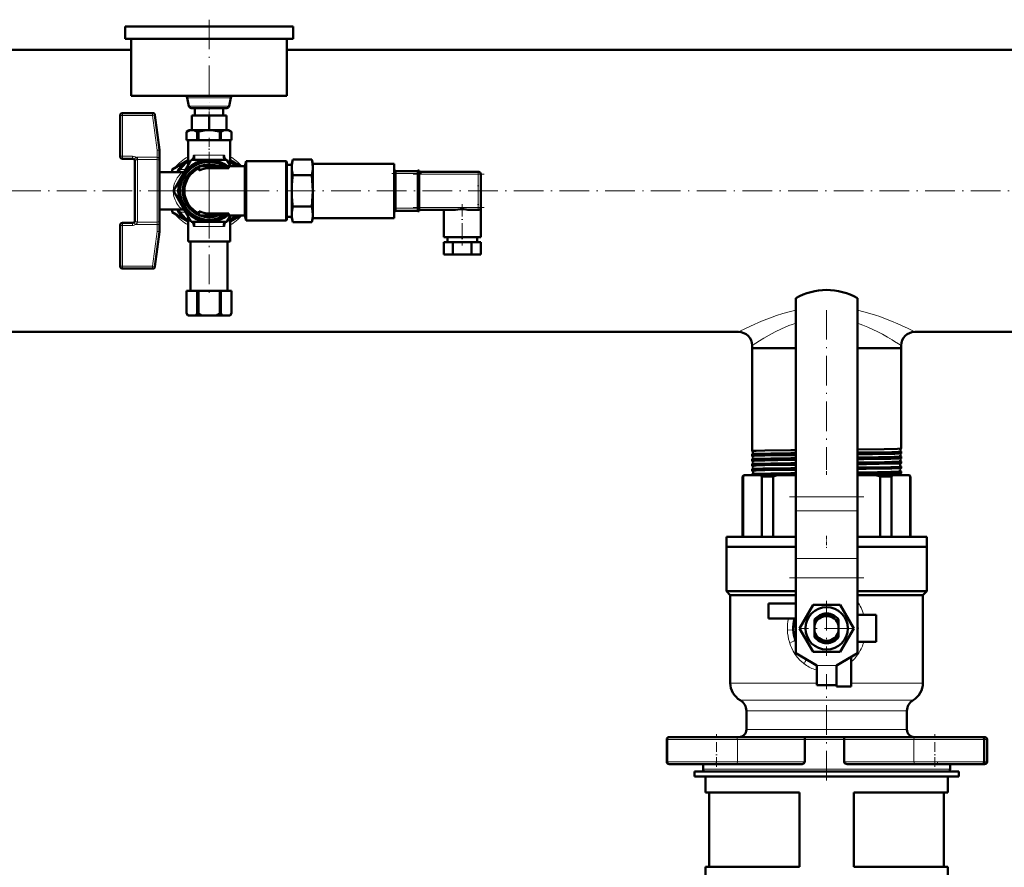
# Model space of a CAD drawing. Extents: x -2073 to 2460, y -1838 to 686.
# Tile 55 of 94: x 320 to 718, y -1182 to -839. Entities that reach past the tile are written whole.
import ezdxf

# ---------------------------------------------------------------- set-up
doc = ezdxf.new("R2010")
doc.units = 0
doc.linetypes.add('DASHDOT', pattern=[18.5, 12, -3, 0.5, -3])

msp = doc.modelspace()

# ---------------------------------------------------------------- linework, layer by layer
at = {"color": 7, "linetype": 'DASHDOT', "lineweight": 18}
for p, q in [((396.57, -839.1), (396.57, -872.7)), ((396.57, -892.8), (396.57, -924)), ((479.17, -901.65), (507.97, -901.65)), ((1012.97, -908.4), (-719.83, -908.4)), ((412.17, -908.4), (380.97, -908.4)), ((396.57, -915.66), (396.57, -951.93)), ((479.17, -915.15), (507.97, -915.15)), ((646.57, -956.66), (646.57, -1020.73)), ((661.57, -1032.24), (631.56, -1032.24)), ((661.57, -1065.11), (631.56, -1065.11)), ((646.57, -1074.37), (646.57, -1096.73)), ((657.75, -1085.55), (635.39, -1085.55)), ((646.57, -1147.14), (646.57, -1104.11))]:
    msp.add_line(p, q, dxfattribs=at)
at = {"color": 7, "lineweight": 50}
for p, q in [((362.57, -841.9), (362.57, -846.9)), ((362.57, -841.9), (430.57, -841.9)), ((430.57, -841.9), (430.57, -846.9)), ((362.57, -846.9), (430.57, -846.9)), ((365.07, -846.9), (365.07, -869.9)), ((428.07, -846.9), (428.07, -869.9)), ((24.66, -851.25), (365.07, -851.25)), ((428.07, -851.25), (868.57, -851.25)), ((365.07, -869.9), (428.07, -869.9)), ((387.75, -870.71), (388.41, -874.09)), ((405.38, -870.71), (404.72, -874.09)), ((389.39, -874.9), (403.74, -874.9)), ((390.82, -874.9), (390.82, -877.9)), ((402.32, -874.9), (402.32, -877.9)), ((360.57, -877.9), (360.57, -894.4)), ((373.69, -876.9), (361.57, -876.9)), ((374.68, -877.77), (376.56, -891.84)), ((396.57, -877.9), (389.57, -877.9)), ((389.57, -877.9), (389.57, -883.9)), ((403.57, -877.9), (396.57, -877.9)), ((396.57, -877.9), (396.57, -883.9)), ((403.57, -877.9), (403.57, -883.9)), ((388.47, -883.9), (387.47, -884.48)), ((387.47, -884.48), (387.47, -884.48)), ((387.47, -887.9), (387.47, -884.48)), ((387.47, -887.9), (387.47, -884.48)), ((389, -883.9), (388.47, -883.9)), ((389.57, -883.9), (389, -883.9)), ((396.57, -883.9), (389.57, -883.9)), ((390.27, -883.9), (389.71, -883.9)), ((395.3, -883.9), (390.27, -883.9)), ((392.23, -884.48), (391.81, -884.48)), ((391.81, -887.9), (391.81, -884.48)), ((392.23, -887.9), (392.23, -884.48)), ((396.42, -883.9), (395.3, -883.9)), ((403.57, -883.9), (396.57, -883.9)), ((397.83, -883.9), (396.71, -883.9)), ((402.86, -883.9), (397.83, -883.9)), ((401.32, -884.48), (400.9, -884.48)), ((400.9, -887.9), (400.9, -884.48)), ((401.32, -887.9), (401.32, -884.48)), ((403.42, -883.9), (402.86, -883.9)), ((404.13, -883.9), (403.57, -883.9)), ((404.67, -883.9), (404.13, -883.9)), ((404.67, -883.9), (405.67, -884.48)), ((405.66, -887.9), (405.66, -884.48)), ((405.67, -884.48), (405.66, -884.48)), ((405.67, -887.9), (405.67, -884.48)), ((387.47, -887.9), (387.47, -887.9)), ((391.81, -887.9), (387.47, -887.9)), ((388.07, -887.9), (388.07, -898.13)), ((388.21, -887.9), (396.57, -887.9)), ((392.23, -887.9), (391.81, -887.9)), ((400.9, -887.9), (392.23, -887.9)), ((396.57, -887.9), (404.92, -887.9)), ((401.32, -887.9), (400.9, -887.9)), ((401.32, -887.9), (405.66, -887.9)), ((405.07, -887.9), (405.07, -898.13)), ((405.67, -887.9), (405.66, -887.9)), ((376.57, -891.97), (376.57, -896.36)), ((361.57, -895.4), (365.57, -895.4)), ((366.57, -896.71), (366.57, -896.4)), ((366.57, -896.91), (366.57, -896.71)), ((376.57, -896.36), (376.57, -920.1)), ((388.07, -895.99), (381.57, -899.74)), ((389.35, -895.9), (385.74, -902.15)), ((396.57, -895.9), (389.35, -895.9)), ((403.78, -895.9), (396.57, -895.9)), ((405.23, -898.4), (403.78, -895.9)), ((409.24, -898.4), (405.07, -895.99)), ((411.56, -896.4), (411.02, -898.4)), ((411.56, -920.4), (411.56, -896.4)), ((411.56, -896.4), (427.77, -896.4)), ((427.77, -896.4), (411.74, -896.4)), ((428.07, -896.7), (427.77, -896.4)), ((427.77, -920.4), (427.77, -896.4)), ((428.07, -896.7), (427.77, -896.4)), ((428.07, -920.1), (428.07, -896.7)), ((430.07, -897.4), (430.52, -895.7)), ((430.52, -895.7), (438.11, -895.7)), ((438.57, -897.4), (438.11, -895.7)), ((366.57, -920.1), (366.57, -896.91)), ((381.57, -899.74), (381.57, -900.9)), ((404.57, -898.4), (392.57, -898.4)), ((392.57, -900.16), (392.57, -898.4)), ((396.57, -899.24), (404.57, -899.24)), ((404.57, -899.24), (404.57, -898.4)), ((404.57, -898.4), (411.02, -898.4)), ((411.02, -918.4), (411.02, -898.4)), ((430.07, -897.93), (428.07, -897.93)), ((430.07, -897.4), (430.07, -898.88)), ((430.07, -898.88), (430.07, -908.4)), ((438.57, -897.4), (438.57, -898.88)), ((471.57, -897.4), (438.57, -897.4)), ((438.57, -898.88), (438.57, -908.4)), ((471.57, -900.27), (471.57, -897.4)), ((471.57, -900.2), (472.07, -900.2)), ((471.57, -900.95), (471.57, -900.27)), ((472.07, -901.37), (472.07, -900.2)), ((481.07, -900.37), (472.07, -900.37)), ((481.07, -900.14), (481.07, -901.37)), ((481.57, -900.14), (481.07, -900.14)), ((481.57, -901.37), (481.57, -900.14)), ((505.57, -900.65), (481.57, -900.65)), ((385.61, -900.9), (376.57, -900.9)), ((376.57, -900.9), (376.57, -915.9)), ((385.74, -902.15), (382.13, -908.4)), ((430.52, -902.05), (438.11, -902.05)), ((471.57, -915.85), (471.57, -900.95)), ((472.07, -901.37), (472.07, -915.44)), ((481.07, -915.44), (481.07, -901.37)), ((481.57, -901.37), (481.57, -915.44)), ((506.57, -915.15), (506.57, -901.65)), ((385.59, -914.4), (382.13, -908.4)), ((430.07, -908.4), (430.07, -917.93)), ((438.57, -908.4), (438.57, -917.93)), ((385.61, -915.9), (376.57, -915.9)), ((381.57, -915.9), (381.57, -917.06)), ((385.59, -914.4), (385.74, -914.65)), ((385.74, -914.65), (389.35, -920.9)), ((392.57, -918.4), (392.57, -916.65)), ((430.52, -914.75), (438.11, -914.75)), ((471.57, -916.53), (471.57, -915.85)), ((471.57, -919.4), (471.57, -916.53)), ((471.57, -916.61), (472.07, -916.61)), ((472.07, -916.61), (472.07, -915.44)), ((472.07, -916.44), (481.07, -916.44)), ((481.07, -915.44), (481.07, -916.67)), ((481.57, -916.67), (481.07, -916.67)), ((481.57, -916.67), (481.57, -915.44)), ((481.57, -916.15), (495.8, -916.15)), ((491.57, -916.15), (491.57, -927.15)), ((502.33, -916.15), (505.57, -916.15)), ((506.57, -915.15), (506.57, -927.15)), ((366.57, -920.4), (366.57, -920.1)), ((376.57, -920.1), (376.57, -922)), ((381.57, -917.06), (388.07, -920.82)), ((388.07, -918.68), (388.07, -928.9)), ((404.57, -918.4), (392.57, -918.4)), ((396.57, -917.57), (404.57, -917.57)), ((403.78, -920.9), (405.23, -918.4)), ((404.57, -918.4), (404.57, -917.57)), ((411.02, -918.4), (404.57, -918.4)), ((405.07, -920.82), (409.24, -918.4)), ((405.07, -918.68), (405.07, -928.9)), ((411.02, -918.4), (411.56, -920.4)), ((427.77, -920.4), (411.56, -920.4)), ((427.77, -920.4), (428.07, -920.1)), ((427.77, -920.4), (428.07, -920.1)), ((430.07, -918.88), (428.07, -918.88)), ((430.07, -917.93), (430.07, -919.4)), ((430.07, -919.4), (430.52, -921.1)), ((438.57, -919.4), (438.11, -921.1)), ((438.57, -917.93), (438.57, -919.4)), ((471.57, -919.4), (438.57, -919.4)), ((360.57, -922.4), (360.57, -938.9)), ((361.57, -921.4), (365.57, -921.4)), ((376.57, -922), (376.57, -924.84)), ((389.35, -920.9), (396.57, -920.9)), ((396.57, -920.9), (403.78, -920.9)), ((430.52, -921.1), (438.11, -921.1)), ((374.68, -939.04), (376.56, -924.97)), ((491.57, -927.15), (499.07, -927.15)), ((493.07, -927.15), (493.07, -929.15)), ((499.07, -927.15), (506.57, -927.15)), ((505.07, -927.15), (505.07, -929.15)), ((388.07, -928.9), (396.57, -928.9)), ((389.07, -928.9), (389.07, -948.9)), ((396.57, -928.9), (405.07, -928.9)), ((404.07, -928.9), (404.07, -948.9)), ((495.31, -929.15), (491.56, -929.15)), ((491.56, -929.15), (491.56, -934.15)), ((502.82, -929.15), (495.31, -929.15)), ((495.31, -929.15), (495.31, -934.15)), ((506.57, -929.15), (502.82, -929.15)), ((502.82, -929.15), (502.82, -934.15)), ((506.57, -929.15), (506.57, -934.15)), ((495.31, -934.15), (491.56, -934.15)), ((502.82, -934.15), (495.31, -934.15)), ((506.57, -934.15), (502.82, -934.15)), ((373.69, -939.9), (361.57, -939.9)), ((387.47, -948.9), (387.47, -948.9)), ((387.47, -948.9), (387.47, -957.9)), ((391.81, -948.9), (387.47, -948.9)), ((387.47, -948.9), (387.47, -957.9)), ((391.81, -948.9), (391.81, -957.9)), ((391.81, -948.9), (392.23, -948.9)), ((392.23, -948.9), (392.23, -957.9)), ((400.9, -948.9), (392.23, -948.9)), ((400.9, -948.9), (400.9, -957.9)), ((400.9, -948.9), (401.32, -948.9)), ((401.32, -948.9), (401.32, -957.9)), ((405.66, -948.9), (401.32, -948.9)), ((405.66, -948.9), (405.66, -957.9)), ((405.66, -948.9), (405.67, -948.9)), ((405.67, -948.9), (405.67, -957.9)), ((634.07, -951.9), (634.07, -1032.24)), ((659.07, -951.9), (659.07, -1032.24)), ((387.47, -957.9), (387.47, -957.9)), ((388.04, -958.9), (387.47, -957.9)), ((388.04, -958.9), (388.17, -958.9)), ((391.11, -958.9), (388.17, -958.9)), ((391.11, -958.9), (393.63, -958.9)), ((391.81, -957.9), (392.23, -957.9)), ((399.5, -958.9), (393.63, -958.9)), ((399.5, -958.9), (402.02, -958.9)), ((400.9, -957.9), (401.32, -957.9)), ((404.96, -958.9), (402.02, -958.9)), ((404.96, -958.9), (405.09, -958.9)), ((405.09, -958.9), (405.67, -957.9)), ((405.66, -957.9), (405.67, -957.9)), ((182.22, -965.55), (610.92, -965.55)), ((682.22, -965.55), (868.57, -965.55)), ((616.42, -971.05), (616.42, -972.05)), ((616.42, -972.05), (632.11, -972.05)), ((616.42, -972.05), (616.42, -1013.75)), ((616.42, -972.05), (634.07, -972.05)), ((632.11, -972.05), (634.07, -972.05)), ((659.07, -972.05), (676.72, -972.05)), ((659.07, -972.05), (676.72, -972.05)), ((676.72, -971.05), (676.72, -972.05)), ((676.72, -972.05), (676.72, -1012.76)), ((616.42, -1013.75), (616.42, -1013.75)), ((616.42, -1014.99), (616.42, -1015)), ((616.42, -1015), (616.42, -1015.73)), ((616.42, -1015.73), (616.42, -1015.73)), ((634.07, -1013.39), (632.11, -1013.41)), ((634.07, -1014.63), (632.11, -1014.65)), ((634.07, -1015.37), (632.11, -1015.39)), ((676.72, -1012.76), (676.71, -1012.76)), ((676.71, -1013.98), (676.72, -1013.99)), ((676.72, -1014.74), (676.71, -1014.74)), ((676.71, -1016), (676.72, -1016.01)), ((676.72, -1013.99), (676.72, -1014.74)), ((676.72, -1016.01), (676.72, -1016.72)), ((616.42, -1017.01), (616.42, -1017.02)), ((616.42, -1017.02), (616.42, -1017.71)), ((616.42, -1019.04), (616.42, -1019.69)), ((634.07, -1016.65), (632.11, -1016.68)), ((634.07, -1017.35), (632.11, -1017.37)), ((634.07, -1018.67), (632.11, -1018.7)), ((634.07, -1019.33), (632.11, -1019.35)), ((676.72, -1018.03), (676.72, -1018.7)), ((676.72, -1020.05), (676.72, -1020.68)), ((612.57, -1024.05), (613.07, -1023.55)), ((612.57, -1024.05), (612.72, -1024.05)), ((612.57, -1048.55), (612.57, -1024.05)), ((612.72, -1024.05), (612.72, -1048.55)), ((613.43, -1023.55), (613.07, -1023.55)), ((619.65, -1023.55), (613.43, -1023.55)), ((616.42, -1021.06), (616.42, -1021.67)), ((616.42, -1023.07), (616.42, -1023.55)), ((626.62, -1023.55), (619.65, -1023.55)), ((620.36, -1048.55), (620.36, -1024.05)), ((620.36, -1024.05), (624.9, -1024.05)), ((624.9, -1024.05), (624.9, -1048.55)), ((634.07, -1023.55), (626.62, -1023.55)), ((634.07, -1020.69), (632.11, -1020.71)), ((634.07, -1021.31), (632.11, -1021.34)), ((634.07, -1022.7), (632.11, -1022.73)), ((634.07, -1023.3), (632.11, -1023.32)), ((666.51, -1023.55), (659.07, -1023.55)), ((673.48, -1023.55), (666.51, -1023.55)), ((668.23, -1048.55), (668.23, -1024.05)), ((668.23, -1024.05), (672.77, -1024.05)), ((672.77, -1024.05), (672.77, -1048.55)), ((679.7, -1023.55), (673.48, -1023.55)), ((676.72, -1022.06), (676.72, -1022.67)), ((680.07, -1023.55), (679.7, -1023.55)), ((680.07, -1023.55), (680.57, -1024.05)), ((680.41, -1048.55), (680.41, -1024.05)), ((680.41, -1024.05), (680.57, -1024.05)), ((680.57, -1024.05), (680.57, -1048.55)), ((634.07, -1037.9), (634.07, -1032.24)), ((659.07, -1037.9), (659.07, -1032.24)), ((634.07, -1037.9), (634.07, -1057.33)), ((659.07, -1037.9), (659.07, -1057.33)), ((606.07, -1048.55), (634.07, -1048.55)), ((606.07, -1052.55), (606.07, -1048.55)), ((659.07, -1048.55), (687.07, -1048.55)), ((687.07, -1048.55), (687.07, -1052.55)), ((634.07, -1052.55), (606.07, -1052.55)), ((606.07, -1052.55), (634.07, -1052.55)), ((606.07, -1052.55), (606.07, -1070.55)), ((687.07, -1052.55), (659.07, -1052.55)), ((659.07, -1052.55), (687.07, -1052.55)), ((687.07, -1052.55), (687.07, -1070.55)), ((634.07, -1057.33), (634.07, -1065.11)), ((659.07, -1057.33), (659.07, -1065.11)), ((634.07, -1065.11), (634.07, -1095.55)), ((659.07, -1065.11), (659.07, -1095.55)), ((606.07, -1070.55), (634.07, -1070.55)), ((607.57, -1072.05), (606.07, -1070.55)), ((607.57, -1072.05), (634.07, -1072.05)), ((607.57, -1072.05), (607.57, -1107.69)), ((659.07, -1070.55), (687.07, -1070.55)), ((659.07, -1072.05), (685.57, -1072.05)), ((685.57, -1072.05), (687.07, -1070.55)), ((685.57, -1072.05), (685.57, -1107.69)), ((634.07, -1075.55), (623.07, -1075.55)), ((623.07, -1075.55), (623.07, -1081.55)), ((635.6, -1085.55), (641.08, -1076.05)), ((641.08, -1076.05), (646.57, -1076.05)), ((646.57, -1076.05), (652.05, -1076.05)), ((652.05, -1076.05), (657.53, -1085.55)), ((666.57, -1080.05), (659.07, -1080.05)), ((666.57, -1091.05), (666.57, -1080.05)), ((623.07, -1081.55), (633.67, -1081.55)), ((641.72, -1082.02), (641.72, -1082.59)), ((641.72, -1084.34), (641.72, -1082.59)), ((651.42, -1082.04), (651.42, -1082.02)), ((651.42, -1082.04), (651.42, -1083.17)), ((651.42, -1083.42), (651.42, -1083.17)), ((651.42, -1083.42), (651.42, -1084.34)), ((633.86, -1085.55), (634.07, -1085.2)), ((634.07, -1085.9), (633.86, -1085.55)), ((641.08, -1095.05), (635.6, -1085.55)), ((641.72, -1084.34), (641.72, -1086.77)), ((641.72, -1088.21), (641.72, -1086.77)), ((651.42, -1086.77), (651.42, -1084.34)), ((651.42, -1086.77), (651.42, -1087.69)), ((651.42, -1089.09), (651.42, -1087.69)), ((657.53, -1085.55), (652.05, -1095.05)), ((659.07, -1085.2), (659.27, -1085.55)), ((659.27, -1085.55), (659.07, -1085.9)), ((641.72, -1088.21), (641.72, -1089.09)), ((659.07, -1091.05), (666.57, -1091.05)), ((642.57, -1100.55), (634.07, -1095.55)), ((646.57, -1095.05), (641.08, -1095.05)), ((652.05, -1095.05), (646.57, -1095.05)), ((650.57, -1100.55), (659.07, -1095.55)), ((656.57, -1109.05), (656.57, -1097.02)), ((642.57, -1108.55), (642.57, -1100.55)), ((650.57, -1108.55), (650.57, -1100.55)), ((650.57, -1100.55), (650.57, -1109.05)), ((650.57, -1108.55), (642.57, -1108.55)), ((650.57, -1109.05), (656.57, -1109.05)), ((614.07, -1118.95), (614.07, -1126.55)), ((679.07, -1118.95), (679.07, -1126.55)), ((581.86, -1130.55), (581.86, -1139.55)), ((581.99, -1130.55), (581.99, -1139.55)), ((583.18, -1129.55), (582.86, -1129.55)), ((601.99, -1129.55), (582.99, -1129.55)), ((610.02, -1129.55), (601.99, -1129.55)), ((610.02, -1129.55), (637.59, -1129.55)), ((646.57, -1129.55), (637.59, -1129.55)), ((637.72, -1130.55), (637.72, -1139.55)), ((653.76, -1129.55), (646.57, -1129.55)), ((653.61, -1130.55), (653.61, -1139.55)), ((653.76, -1129.55), (682.34, -1129.55)), ((690.37, -1129.55), (682.34, -1129.55)), ((709.37, -1129.55), (690.37, -1129.55)), ((710.52, -1129.55), (709.37, -1129.55)), ((710.37, -1130.55), (710.37, -1139.55)), ((711.52, -1130.55), (711.52, -1139.55)), ((582.86, -1140.55), (582.98, -1140.55)), ((582.99, -1140.55), (610.02, -1140.55)), ((593.07, -1143.55), (646.57, -1143.55)), ((593.07, -1143.55), (593.07, -1145.55)), ((596.57, -1140.55), (596.57, -1142.55)), ((597.57, -1143.55), (646.57, -1143.55)), ((636.06, -1140.55), (610.02, -1140.55)), ((646.57, -1143.55), (700.07, -1143.55)), ((646.57, -1143.55), (695.57, -1143.55)), ((682.34, -1140.55), (655.37, -1140.55)), ((682.34, -1140.55), (709.37, -1140.55)), ((696.57, -1140.55), (696.57, -1142.55)), ((700.07, -1143.55), (700.07, -1145.55)), ((709.38, -1140.55), (710.52, -1140.55)), ((593.07, -1145.55), (646.57, -1145.55)), ((597.57, -1152.05), (597.57, -1145.55)), ((646.57, -1145.55), (700.07, -1145.55)), ((695.57, -1152.05), (695.57, -1145.55)), ((635.57, -1152.05), (597.57, -1152.05)), ((599.07, -1182.05), (599.07, -1152.05)), ((635.57, -1182.05), (635.57, -1152.05)), ((695.57, -1152.05), (657.57, -1152.05)), ((657.57, -1182.05), (657.57, -1152.05)), ((694.07, -1182.05), (694.07, -1152.05)), ((635.57, -1182.05), (597.57, -1182.05)), ((597.57, -1188.55), (597.57, -1182.05)), ((695.57, -1182.05), (657.57, -1182.05)), ((695.57, -1188.55), (695.57, -1182.05))]:
    msp.add_line(p, q, dxfattribs=at)
at = {"color": 7, "lineweight": 18}
for p, q in [((387.75, -870.71), (405.38, -870.71)), ((388.41, -874.09), (404.72, -874.09)), ((361.57, -877.9), (360.57, -877.9)), ((361.57, -877.9), (361.57, -876.9)), ((373.69, -877.9), (361.57, -877.9)), ((361.57, -877.9), (361.57, -894.4)), ((373.69, -877.9), (373.69, -876.9)), ((373.69, -877.9), (374.68, -877.77)), ((373.69, -877.9), (375.57, -891.97)), ((375.57, -891.97), (376.56, -891.84)), ((375.57, -891.97), (375.57, -894.8)), ((375.57, -891.97), (376.57, -891.97)), ((361.57, -894.4), (360.57, -894.4)), ((361.57, -894.4), (365.57, -894.4)), ((361.57, -895.4), (361.57, -894.4)), ((365.57, -895.4), (365.57, -894.4)), ((366.91, -894.92), (366.24, -895.66)), ((375.57, -894.8), (367.57, -894.8)), ((367.57, -895.6), (367.57, -894.8)), ((367.57, -895.76), (367.57, -895.6)), ((375.57, -895.76), (367.57, -895.76)), ((367.57, -921.05), (367.57, -895.76)), ((375.57, -895.76), (375.57, -894.8)), ((375.57, -895.76), (375.57, -921.05)), ((396.57, -893.9), (390.41, -893.9)), ((402.72, -893.9), (396.57, -893.9)), ((386.76, -899.78), (387.04, -899.8)), ((386.83, -900.26), (386.77, -900.24)), ((387.04, -899.8), (387.08, -899.83)), ((396.57, -908.4), (396.57, -899.24)), ((505.57, -900.95), (505.57, -900.65)), ((471.57, -901.37), (472.07, -901.37)), ((472.07, -901.37), (481.07, -901.37)), ((481.57, -901.37), (481.07, -901.37)), ((481.57, -901.65), (505.57, -901.65)), ((505.57, -901.65), (505.57, -900.95)), ((506.27, -901.65), (505.57, -901.65)), ((505.57, -901.65), (505.57, -915.15)), ((506.57, -901.65), (506.27, -901.65)), ((396.57, -917.57), (396.57, -908.4)), ((386.77, -916.57), (386.83, -916.55)), ((471.57, -915.44), (472.07, -915.44)), ((481.07, -915.44), (472.07, -915.44)), ((481.57, -915.44), (481.07, -915.44)), ((505.57, -915.15), (481.57, -915.15)), ((505.57, -915.86), (505.57, -915.15)), ((505.57, -915.15), (506.27, -915.15)), ((505.57, -916.15), (505.57, -915.86)), ((506.27, -915.15), (506.57, -915.15)), ((386.76, -917.03), (387.04, -917.01)), ((387.04, -917.01), (387.08, -916.98)), ((361.57, -922.4), (360.57, -922.4)), ((361.57, -922.4), (361.57, -921.4)), ((361.57, -922.4), (365.57, -922.4)), ((361.57, -922.4), (361.57, -938.9)), ((365.57, -922.4), (365.57, -921.4)), ((366.16, -921.2), (366.76, -922)), ((366.76, -922), (375.57, -922)), ((367.57, -921.05), (375.57, -921.05)), ((367.57, -921.2), (367.57, -921.05)), ((375.57, -921.05), (375.57, -922)), ((375.57, -922), (376.57, -922)), ((375.57, -922), (375.57, -924.84)), ((390.41, -922.9), (396.57, -922.9)), ((396.57, -922.9), (402.72, -922.9)), ((373.69, -938.9), (375.57, -924.84)), ((375.57, -924.84), (376.56, -924.97)), ((375.57, -924.84), (376.57, -924.84)), ((360.57, -938.9), (361.57, -938.9)), ((373.69, -938.9), (361.57, -938.9)), ((361.57, -938.9), (361.57, -939.9)), ((373.69, -938.9), (374.68, -939.04)), ((373.69, -938.9), (373.69, -939.9)), ((659.07, -1032.24), (634.07, -1032.24)), ((659.07, -1037.9), (634.07, -1037.9)), ((659.07, -1057.33), (634.07, -1057.33)), ((659.07, -1065.11), (634.07, -1065.11)), ((637.16, -1099.65), (637.05, -1099.56)), ((637.41, -1099.85), (637.16, -1099.65)), ((650.57, -1100.55), (642.57, -1100.55)), ((642.57, -1107.69), (607.57, -1107.69)), ((685.57, -1107.69), (656.57, -1107.69)), ((646.57, -1114.62), (611.57, -1114.62)), ((681.57, -1114.62), (646.57, -1114.62)), ((614.07, -1118.95), (646.57, -1118.95)), ((646.57, -1118.95), (679.07, -1118.95)), ((646.57, -1126.55), (614.07, -1126.55)), ((679.07, -1126.55), (646.57, -1126.55)), ((581.86, -1130.55), (581.99, -1130.55)), ((581.99, -1130.55), (601.99, -1130.55)), ((601.99, -1130.55), (610.44, -1130.55)), ((637.72, -1130.55), (610.44, -1130.55)), ((610.44, -1130.55), (610.44, -1139.55)), ((637.72, -1130.55), (646.57, -1130.55)), ((646.57, -1130.55), (653.61, -1130.55)), ((681.92, -1130.55), (653.61, -1130.55)), ((681.92, -1130.55), (690.37, -1130.55)), ((681.92, -1130.55), (681.92, -1139.55)), ((690.37, -1130.55), (710.37, -1130.55)), ((710.37, -1130.55), (711.52, -1130.55)), ((581.99, -1139.55), (581.86, -1139.55)), ((601.99, -1139.55), (581.99, -1139.55)), ((610.44, -1139.55), (601.99, -1139.55)), ((610.44, -1139.55), (637.72, -1139.55)), ((653.61, -1139.55), (681.92, -1139.55)), ((690.37, -1139.55), (681.92, -1139.55)), ((710.37, -1139.55), (690.37, -1139.55)), ((711.52, -1139.55), (710.37, -1139.55)), ((646.57, -1142.55), (596.57, -1142.55)), ((696.57, -1142.55), (646.57, -1142.55))]:
    msp.add_line(p, q, dxfattribs=at)
at = {"color": 7, "linetype": 'DASHDOT', "lineweight": 18, "ltscale": 0.090015}
msp.add_line((396.57, -874.6), (396.57, -878.2), dxfattribs=at)
at = {"color": 7, "linetype": 'DASHDOT', "lineweight": 18, "ltscale": 0.306673}
msp.add_line((396.57, -886.88), (396.57, -899.15), dxfattribs=at)
at = {"color": 7, "linetype": 'DASHDOT', "lineweight": 18, "ltscale": 0.405016}
msp.add_line((505.57, -900.3), (505.57, -916.5), dxfattribs=at)
at = {"color": 7, "linetype": 'DASHDOT', "lineweight": 18, "ltscale": 0.3}
msp.add_line((470.57, -901.37), (482.57, -901.37), dxfattribs=at)
at = {"color": 7, "linetype": 'DASHDOT', "lineweight": 18, "ltscale": 0.015002}
msp.add_line((471.52, -915.44), (472.12, -915.44), dxfattribs=at)
at = {"color": 7, "linetype": 'DASHDOT', "lineweight": 18, "ltscale": 0.015015}
msp.add_line((481.62, -915.44), (481.01, -915.44), dxfattribs=at)
at = {"color": 7, "linetype": 'DASHDOT', "lineweight": 18, "ltscale": 0.420015}
msp.add_line((499.07, -913.75), (499.07, -930.55), dxfattribs=at)
at = {"color": 7, "linetype": 'DASHDOT', "lineweight": 18, "ltscale": 0.040935}
msp.add_line((646.57, -1015.87), (646.57, -1017.51), dxfattribs=at)
at = {"color": 7, "linetype": 'DASHDOT', "lineweight": 18, "ltscale": 0.039822}
msp.add_line((646.57, -1017.89), (646.57, -1019.48), dxfattribs=at)
at = {"color": 7, "linetype": 'DASHDOT', "lineweight": 18, "ltscale": 0.038857}
msp.add_line((646.57, -1019.91), (646.57, -1021.47), dxfattribs=at)
at = {"color": 7, "linetype": 'DASHDOT', "lineweight": 18, "ltscale": 0.038019}
msp.add_line((646.57, -1021.93), (646.57, -1023.45), dxfattribs=at)
at = {"color": 7, "linetype": 'DASHDOT', "lineweight": 18, "ltscale": 0.120013}
msp.add_line((646.57, -1048.15), (646.57, -1052.95), dxfattribs=at)
at = {"color": 7, "linetype": 'DASHDOT', "lineweight": 18, "ltscale": 0.240015}
msp.add_line((651.37, -1100.55), (641.76, -1100.55), dxfattribs=at)
at = {"color": 7, "linetype": 'DASHDOT', "lineweight": 18, "ltscale": 0.329999}
for p, q in [((601.99, -1141.65), (601.99, -1128.45)), ((690.37, -1141.65), (690.37, -1128.45))]:
    msp.add_line(p, q, dxfattribs=at)
at = {"color": 7, "linetype": 'DASHDOT', "lineweight": 18, "ltscale": 0.029999}
for p, q in [((601.86, -1140.65), (601.86, -1139.45)), ((691.52, -1140.65), (691.52, -1139.45))]:
    msp.add_line(p, q, dxfattribs=at)
at = {"color": 7, "lineweight": 50}
for points in [[(389, -883.9), (388.34, -884.08), (387.47, -884.48)], [(390.27, -883.9), (390.93, -884.08), (391.81, -884.48)], [(395.3, -883.9), (393.97, -884.08), (392.51, -884.41), (392.23, -884.48)], [(397.83, -883.9), (399.16, -884.08), (400.62, -884.41), (400.9, -884.48)], [(402.86, -883.9), (402.2, -884.08), (401.32, -884.48)], [(404.13, -883.9), (404.79, -884.08), (405.66, -884.48)], [(390.39, -895.45), (390.48, -895.23), (390.53, -895), (390.54, -894.69), (390.52, -894.38), (390.42, -893.95), (390.41, -893.9)], [(402.74, -895.45), (402.63, -895.15), (402.59, -894.84), (402.59, -894.53), (402.72, -893.9)], [(430.52, -895.7), (430.22, -897.09), (430.08, -898.3), (430.07, -898.88)], [(438.57, -898.88), (438.5, -897.71), (438.29, -896.43), (438.11, -895.7)], [(430.07, -898.88), (430.13, -900.05), (430.34, -901.33), (430.52, -902.05)], [(438.11, -902.05), (438.41, -900.67), (438.55, -899.46), (438.57, -898.88)], [(430.52, -902.05), (430.27, -904.21), (430.12, -906.31), (430.07, -908.4)], [(438.57, -908.4), (438.51, -906.31), (438.36, -904.21), (438.11, -902.05)], [(430.07, -908.4), (430.12, -910.5), (430.27, -912.6), (430.52, -914.75)], [(438.11, -914.75), (438.36, -912.6), (438.51, -910.5), (438.57, -908.4)], [(430.52, -914.75), (430.22, -916.14), (430.08, -917.35), (430.07, -917.93)], [(438.57, -917.93), (438.5, -916.76), (438.29, -915.48), (438.11, -914.75)], [(495.8, -916.15), (496.27, -916.13), (497.25, -916), (498.28, -915.86)], [(499.85, -915.86), (500.62, -915.96), (501.38, -916.08), (502.02, -916.14), (502.33, -916.15)], [(430.07, -917.93), (430.13, -919.1), (430.34, -920.38), (430.52, -921.1)], [(438.11, -921.1), (438.41, -919.72), (438.55, -918.51), (438.57, -917.93)], [(390.39, -921.36), (390.5, -921.66), (390.54, -921.96), (390.54, -922.27), (390.41, -922.9)], [(402.74, -921.36), (402.65, -921.58), (402.6, -921.81), (402.59, -922.11), (402.61, -922.42), (402.67, -922.74), (402.72, -922.9)], [(632.11, -1013.41), (621.53, -1013.56), (618.08, -1013.64), (616.61, -1013.71), (616.44, -1013.74), (616.42, -1013.74), (616.42, -1013.74), (616.42, -1013.75), (616.42, -1013.75)], [(632.11, -1014.65), (623.92, -1014.77), (618.85, -1014.87), (616.97, -1014.94), (616.5, -1014.97), (616.43, -1014.99), (616.42, -1014.99)], [(632.11, -1015.39), (621.53, -1015.54), (618.08, -1015.62), (616.61, -1015.69), (616.44, -1015.71), (616.42, -1015.72), (616.42, -1015.72), (616.42, -1015.72), (616.42, -1015.73)], [(676.71, -1012.76), (676.71, -1012.77), (676.68, -1012.77), (676.52, -1012.79), (675.29, -1012.86), (669.93, -1012.97), (659.07, -1013.12)], [(676.72, -1013.99), (676.71, -1013.99), (676.71, -1013.99), (676.71, -1013.99), (676.7, -1014), (676.67, -1014.01), (676.27, -1014.04), (675.49, -1014.08), (672.91, -1014.15), (665.02, -1014.28), (659.07, -1014.36)], [(676.71, -1014.74), (676.7, -1014.75), (676.66, -1014.76), (676.37, -1014.78), (674.15, -1014.87), (671.39, -1014.93), (659.07, -1015.1)], [(676.72, -1016.01), (676.71, -1016.01), (676.71, -1016.01), (676.7, -1016.02), (676.62, -1016.04), (675.89, -1016.09), (673.97, -1016.15), (667.51, -1016.27), (659.07, -1016.38)], [(632.11, -1016.68), (623.94, -1016.79), (618.86, -1016.89), (617.16, -1016.95), (616.66, -1016.98), (616.46, -1017), (616.43, -1017.01), (616.42, -1017.01)], [(632.11, -1017.37), (621.53, -1017.52), (618.08, -1017.6), (616.61, -1017.67), (616.44, -1017.69), (616.42, -1017.7), (616.42, -1017.7), (616.42, -1017.7), (616.42, -1017.71)], [(632.11, -1018.7), (623.98, -1018.81), (620.72, -1018.87), (617.59, -1018.95), (616.59, -1019), (616.45, -1019.02), (616.42, -1019.03)], [(632.11, -1019.35), (621.53, -1019.5), (618.08, -1019.58), (616.61, -1019.65), (616.44, -1019.68), (616.42, -1019.68), (616.42, -1019.69), (616.42, -1019.69), (616.42, -1019.69)], [(676.71, -1016.72), (676.68, -1016.73), (676.57, -1016.75), (675.73, -1016.8), (672.56, -1016.88), (661.66, -1017.05), (659.07, -1017.08)], [(676.72, -1018.03), (676.71, -1018.03), (676.71, -1018.03), (676.7, -1018.04), (676.62, -1018.06), (675.9, -1018.11), (672.92, -1018.19), (669.96, -1018.25), (659.07, -1018.4)], [(676.71, -1018.7), (676.69, -1018.71), (676.62, -1018.72), (676.11, -1018.76), (672.97, -1018.86), (662.68, -1019.02), (659.07, -1019.06)], [(676.72, -1020.05), (676.71, -1020.05), (676.71, -1020.05), (676.71, -1020.05), (676.7, -1020.06), (676.68, -1020.06), (676.4, -1020.09), (675.89, -1020.12), (672.5, -1020.22), (661.63, -1020.38), (659.07, -1020.42)], [(632.11, -1020.71), (623.99, -1020.82), (620.74, -1020.88), (617.6, -1020.97), (616.6, -1021.02), (616.46, -1021.04), (616.42, -1021.05)], [(632.11, -1021.34), (621.53, -1021.49), (618.08, -1021.57), (616.61, -1021.64), (616.44, -1021.66), (616.42, -1021.67), (616.42, -1021.67), (616.42, -1021.67), (616.42, -1021.67)], [(632.11, -1022.73), (623.98, -1022.84), (618.9, -1022.94), (616.99, -1023.01), (616.52, -1023.04), (616.43, -1023.06)], [(632.11, -1023.32), (621.64, -1023.47), (618.18, -1023.55)], [(676.71, -1020.69), (676.68, -1020.7), (676.61, -1020.71), (676.09, -1020.75), (672.92, -1020.84), (662.59, -1021), (659.07, -1021.04)], [(676.72, -1022.06), (676.71, -1022.07), (676.71, -1022.07), (676.71, -1022.07), (676.7, -1022.07), (676.68, -1022.08), (676.4, -1022.11), (675.89, -1022.14), (672.5, -1022.24), (661.61, -1022.4), (659.07, -1022.43)], [(676.7, -1022.68), (676.6, -1022.7), (676.07, -1022.73), (672.87, -1022.83), (662.48, -1022.99), (659.07, -1023.03)], [(641.72, -1082.59), (642.2, -1081.88), (642.78, -1081.26), (643.45, -1080.72), (644.2, -1080.29), (645, -1079.97), (645.84, -1079.78), (646.42, -1079.72)], [(646.42, -1079.72), (647.27, -1079.74), (648.11, -1079.88), (648.93, -1080.15), (649.7, -1080.53), (650.41, -1081.02), (651.04, -1081.6), (651.42, -1082.04)], [(637.59, -1129.55), (637.6, -1129.56), (637.61, -1129.56), (637.62, -1129.58), (637.64, -1129.64), (637.69, -1129.88), (637.72, -1130.55)], [(653.76, -1129.55), (653.75, -1129.56), (653.74, -1129.56), (653.73, -1129.58), (653.7, -1129.64), (653.65, -1129.88), (653.61, -1130.55)], [(637.72, -1139.55), (637.68, -1139.77), (637.58, -1139.95), (637.43, -1140.11), (637.26, -1140.24), (636.98, -1140.38), (636.68, -1140.48), (636.06, -1140.55)], [(655.37, -1140.55), (654.93, -1140.52), (654.5, -1140.42), (654.1, -1140.24), (653.92, -1140.11), (653.76, -1139.96), (653.65, -1139.76), (653.61, -1139.55)]]:
    msp.add_lwpolyline(points, dxfattribs=at)
at = {"color": 7, "lineweight": 18}
for points in [[(366.91, -894.92), (367.22, -895.11), (367.45, -895.35), (367.55, -895.52), (367.57, -895.6)], [(375.57, -894.8), (375.79, -894.84), (375.99, -894.94), (376.21, -895.16), (376.37, -895.42), (376.5, -895.79), (376.57, -896.36)], [(375.57, -895.76), (375.99, -895.81), (376.27, -895.92), (376.45, -896.06), (376.56, -896.29), (376.57, -896.36)], [(384.04, -900.61), (384.27, -900.33), (384.46, -900.16), (385.02, -899.78)], [(385.61, -900.9), (384.88, -901.63), (384.29, -902.31), (383.67, -903.17), (383.09, -904.17), (382.84, -904.72), (382.61, -905.3), (382.33, -906.24), (382.14, -907.22), (382.07, -908.24), (382.08, -908.84), (382.12, -909.44), (382.22, -910.06), (382.35, -910.66), (382.56, -911.36), (382.81, -912.02), (383.1, -912.64), (383.42, -913.23), (383.84, -913.89)], [(385.02, -917.03), (384.56, -916.73), (384.36, -916.56), (384.11, -916.29), (384.04, -916.2)], [(634.07, -956.76), (631.38, -957.4), (628.78, -958.12), (626.27, -958.91), (624.46, -959.54), (622.73, -960.19), (620.82, -960.94), (619.02, -961.69), (617.18, -962.51), (614.03, -963.98), (610.92, -965.55)], [(682.22, -965.55), (679.55, -964.2), (676.93, -962.95), (675.39, -962.26), (672.85, -961.16), (669.74, -959.94), (668.09, -959.34), (666.38, -958.76), (664.02, -958.02), (661.58, -957.35), (659.07, -956.76)], [(634.07, -962), (632.67, -962.48), (631.32, -962.99), (629.8, -963.6), (628.34, -964.25), (625.75, -965.5), (623.34, -966.78), (621.19, -968.02), (619.35, -969.15), (616.42, -971.05)], [(676.72, -971.05), (675.73, -970.4), (674.1, -969.35), (673.05, -968.69), (671.24, -967.61), (669.2, -966.46), (667.31, -965.46), (665.29, -964.48), (663.31, -963.59), (661.23, -962.76), (659.07, -962)], [(630.71, -1086.23), (632.68, -1086.12), (633.03, -1086.09), (633.07, -1086.08), (633.07, -1086.08), (633.07, -1086.08), (633.08, -1086.08)], [(637.05, -1099.56), (635.89, -1098.5), (634.84, -1097.34), (633.9, -1096.09), (633.07, -1094.75), (632.36, -1093.35), (631.97, -1092.44), (631.64, -1091.51)]]:
    msp.add_lwpolyline(points, dxfattribs=at)
at = {"color": 7, "lineweight": 50}
msp.add_circle((646.57, -1085.55), 8.6, dxfattribs=at)
for centre, radius, start, end in [((386.77, -870.9), 1, 11, 90), ((406.36, -870.9), 1, 90, 169), ((389.39, -873.9), 1, 191, 270), ((403.74, -873.9), 1, 270, 349), ((361.57, -877.9), 1, 90, 180), ((373.69, -877.9), 1, 7.5946, 90), ((375.57, -891.97), 1, 0, 7.5946), ((361.57, -894.4), 1, 180, 270), ((365.57, -896.4), 1, 0, 90), ((396.57, -908.4), 15, 124.5182, 150.0001), ((396.57, -908.4), 14.75, 125.1888, 148.0983), ((396.57, -908.4), 12, 56.4426, 303.5572), ((396.57, -908.4), 11.7, 58.7266, 301.2732), ((396.57, -908.4), 12.5, 53.13, 150), ((389.67, -895.1), 0.805, 268.5864, 334.0521), ((403.46, -895.1), 0.805, 205.9485, 271.4133), ((396.57, -908.4), 15, 41.8099, 55.482), ((396.57, -908.4), 14.75, 42.6846, 54.8114), ((382.92, -899.92), 1.32, 311.4574, 328.2915), ((385.61, -898.9), 2, 270, 300.2752), ((396.57, -908.4), 10.66, 112.0416, 247.9584), ((396.57, -908.4), 10, 113.5782, 246.4218), ((396.57, -908.4), 9.17, 90, 115.8767), ((396.57, -908.4), 10.66, 69.7506, 110.2494), ((505.57, -901.65), 1, 0, 90), ((396.57, -908.4), 12.5, 150, 210), ((396.57, -908.4), 15, 210.0001, 235.4818), ((382.92, -916.89), 1.32, 31.7085, 48.5425), ((396.57, -908.4), 14.75, 211.9017, 234.8112), ((385.61, -917.9), 2, 59.7248, 90), ((396.57, -908.4), 12.5, 210, 306.8698), ((396.57, -908.4), 9.17, 244.1233, 270), ((499.1, -923.18), 7.36, 90.2846, 96.4285), ((499.03, -923.18), 7.36, 83.5714, 89.7154), ((505.57, -915.15), 1, 270, 360), ((365.57, -920.4), 1, 270, 0), ((396.57, -908.4), 10.66, 249.751, 290.249), ((396.57, -908.4), 15, 304.518, 318.1893), ((396.57, -908.4), 14.75, 305.1886, 317.3147), ((361.57, -922.4), 1, 90, 180), ((389.67, -921.71), 0.804, 25.9163, 90.4763), ((403.46, -921.71), 0.804, 89.5182, 154.0841), ((375.57, -924.84), 1, 352.4054, 0), ((361.57, -938.9), 1, 180, 270), ((373.69, -938.9), 1, 270, 352.4054), ((646.57, -973.55), 25, 60, 120), ((394.47, -953.77), 8.13, 210.5839, 219.1924), ((384.81, -953.77), 8.13, 320.8076, 329.4161), ((399.54, -949.17), 11.38, 230.0555, 238.7162), ((393.59, -949.17), 11.38, 301.2838, 309.9445), ((408.32, -953.77), 8.13, 210.5839, 219.1924), ((398.66, -953.77), 8.13, 320.8076, 329.4161), ((610.92, -971.05), 5.5, 360, 90), ((682.22, -971.05), 5.5, 90, 180), ((616.01, -1014.37), 0.744, 6.9247, 56.4417), ((616.01, -1014.37), 0.745, 303.6108, 7.0226), ((616.04, -1016.37), 0.743, 6.9091, 59.5376), ((616.04, -1016.37), 0.744, 300.5158, 7.04), ((677.11, -1015.37), 0.744, 122.0123, 178.7062), ((677.11, -1015.37), 0.744, 178.5908, 237.9757), ((677.14, -1013.37), 0.745, 125.1627, 178.6932), ((677.14, -1013.37), 0.745, 178.6055, 234.8131), ((616.42, -1017.7), 0.00926, 196.5559, 254.1981), ((616.08, -1018.37), 0.743, 6.8923, 62.5147), ((616.08, -1018.37), 0.744, 297.5499, 7.0528), ((616.42, -1019.04), 0.00962, 105.9345, 163.1787), ((616.43, -1019.69), 0.0115, 200.8385, 258.4599), ((616.11, -1020.37), 0.742, 6.8602, 65.3779), ((616.11, -1020.37), 0.743, 294.6955, 7.0738), ((677.03, -1019.37), 0.743, 116.0569, 178.7417), ((677.03, -1019.37), 0.743, 178.5564, 243.9096), ((677.07, -1017.37), 0.743, 118.9713, 178.7247), ((677.07, -1017.37), 0.744, 178.576, 241.0004), ((676.71, -1016.71), 0.0085, 287.8436, 345.0797), ((676.71, -1018.03), 0.00891, 15.3981, 72.0648), ((676.71, -1018.69), 0.0102, 283.6988, 341.5501), ((676.71, -1020.05), 0.0106, 18.784, 76.3036), ((618.64, -1031.74), 9.71, 122.4772, 127.6198), ((616.43, -1021.67), 0.0144, 205.0637, 261.9783), ((616.43, -1023.08), 0.0148, 98.1725, 154.7573), ((616.43, -1021.06), 0.0117, 101.8731, 159.3227), ((616.15, -1022.37), 0.741, 6.8324, 68.1318), ((616.15, -1022.37), 0.743, 291.9558, 7.1036), ((614.44, -1031.74), 9.71, 52.3802, 57.5228), ((635.54, -1057.46), 35.06, 104.7323, 107.6624), ((657.59, -1057.46), 35.06, 72.3376, 75.2677), ((678.69, -1031.74), 9.71, 122.4772, 127.6198), ((676.96, -1023.37), 0.741, 110.5676, 178.8078), ((676.97, -1023.37), 0.747, 178.6477, 194.0109), ((677, -1021.37), 0.742, 113.2566, 178.7704), ((677, -1021.37), 0.742, 178.5306, 246.7182), ((676.7, -1022.66), 0.0166, 276.2604, 332.2426), ((676.7, -1020.68), 0.0128, 279.7161, 337.0454), ((676.7, -1022.07), 0.0131, 22.8017, 80.0399), ((674.49, -1031.74), 9.71, 52.3802, 57.5228), ((646.57, -1085.55), 6, 36.0666, 143.9334), ((646.57, -1085.55), 13.5, 162.7647, 202.1915), ((646.5, -1085.54), 13.43, 164.446, 180.0364), ((646.57, -1085.55), 5, 14.0699, 165.9301), ((646.57, -1085.55), 5.3, 23.7809, 36.4949), ((646.75, -1086.15), 5.54, 32.6249, 42.6164), ((646.53, -1085.56), 13.46, 182.1992, 199.9149), ((646.57, -1085.55), 5, 194.0699, 345.9301), ((646.57, -1085.55), 5.3, 295.2167, 336.2191), ((646.47, -1085.42), 5.51, 210.3553, 252.882), ((646.57, -1085.55), 6, 216.0666, 323.9334), ((646.41, -1085.53), 5.39, 253.1735, 296.613), ((615.57, -1107.69), 8, 180, 240), ((677.57, -1107.69), 8, 300, 360), ((609.07, -1118.95), 5, 360, 60), ((684.07, -1118.95), 5, 120, 180), ((611.07, -1126.55), 3, 270, 360), ((682.07, -1126.55), 3, 180, 270), ((582.86, -1130.55), 1, 90, 180), ((582.99, -1130.55), 1, 90, 180), ((709.37, -1130.55), 1, 0, 90), ((710.52, -1130.55), 1, 0, 90), ((582.86, -1139.55), 1, 180, 270), ((582.99, -1139.55), 1, 180, 270), ((709.37, -1139.55), 1, 270, 360), ((710.52, -1139.55), 1, 270, 360), ((597.57, -1142.55), 1, 180, 270), ((695.57, -1142.55), 1, 270, 360)]:
    msp.add_arc(centre, radius, start, end, dxfattribs=at)
at = {"color": 7, "lineweight": 18}
for centre, radius, start, end in [((365.57, -896.4), 2, 47.9123, 90), ((367.57, -896.72), 1.92, 90.0208, 110.1442), ((396.57, -908.4), 14.41, 126.135, 143.234), ((406.87, -901.64), 18.19, 154.8193, 161.6076), ((386.25, -901.64), 18.2, 18.3935, 25.18), ((397.08, -909.27), 16.72, 40.5627, 61.4797), ((396.57, -908.4), 14.41, 43.9275, 53.8651), ((385.83, -919.28), 19.52, 87.2715, 92.3881), ((385.62, -899.67), 1.23, 273.4247, 294.2395), ((380, -895.68), 8.16, 326.0208, 329.6809), ((396.57, -908.4), 12.84, 136.8685, 137.8902), ((393.58, -907.1), 11.88, 214.8954, 227.8483), ((385.62, -917.13), 1.23, 65.7606, 86.5777), ((380, -921.13), 8.16, 30.3247, 33.9799), ((385.83, -897.53), 19.52, 267.612, 272.7291), ((396.57, -908.4), 14.41, 216.7662, 233.865), ((396.57, -908.4), 12.84, 222.1098, 223.1315), ((397.08, -907.53), 16.72, 298.5205, 319.44), ((396.57, -908.4), 14.41, 306.1349, 316.0717), ((365.57, -920.4), 2, 270, 306.7996), ((406.88, -915.16), 18.2, 198.3935, 205.18), ((386.26, -915.16), 18.19, 334.8193, 341.6075), ((648.23, -1084.83), 17.38, 144.6027, 147.7334), ((650.05, -1085.54), 19.35, 168.1127, 182.0538), ((649.82, -1085.59), 19.12, 181.9185, 196.6664), ((649.06, -1085.78), 18.34, 196.788, 198.1985), ((644.17, -1085.82), 18.23, 325.4568, 341.8981), ((668.79, -1074.09), 18.86, 244.0614, 247.2433), ((644.15, -1085.8), 18.25, 341.8653, 343.2739), ((624.38, -1091.03), 15.74, 325.9063, 333.2153), ((646.9, -1087.58), 15.51, 232.272, 250.6068), ((645.27, -1086.6), 16.88, 311.9849, 325.4953), ((646.83, -1087.79), 15.29, 250.6004, 253.8082)]:
    msp.add_arc(centre, radius, start, end, dxfattribs=at)
for centre, major_axis, ratio, start_param, end_param in [((367.57, -896.4), (-1, 0), 0.800735, 4.712389, 6.283185), ((367.57, -896.71), (-1, 0), 0.954489, 4.712389, 6.283185), ((396.58, -908.42), (16.97, -0.1), 0.942388, 2.10195, 2.516698), ((383.95, -898.98), (0.17, -1.99), 0.553297, 0.222205, 1.113539), ((385.58, -898.84), (0.11, -2.06), 0.762369, 0.28559, 0.787851), ((383.95, -917.83), (-0.17, -1.99), 0.553296, 2.028054, 2.919404), ((385.58, -917.96), (-0.11, -2.06), 0.762462, 2.35324, 2.855629), ((367.57, -920.1), (1, 0), 0.954489, 3.141593, 4.712389), ((367.57, -920.4), (1, 0), 0.800735, 3.141593, 4.712389), ((375.57, -920.1), (-1, 0), 0.954489, 1.570796, 3.141593), ((396.57, -908.4), (16.95, 0.02), 0.942331, 3.771028, 4.185999), ((365.57, -921.2), (2, 0), 0.500009, 5.354631, 6.28318), ((646.8, -1085.6), (-0.06, -17.44), 0.896654, 1.897749, 2.244326), ((629.7, -1080.87), (3.85, -1.07), 0.113262, 0, 0.554448), ((630.11, -1091.51), (3.76, 1.36), 0.139555, 5.080514, 6.283185), ((610.02, -1130.55), (0, -1), 0.422618, 1.570796, 3.141593), ((682.34, -1130.55), (0, -1), 0.422618, 3.141593, 4.712389), ((610.02, -1139.55), (0, -1), 0.422618, 0, 1.570796), ((682.34, -1139.55), (0, 1), 0.422618, 1.570796, 3.141593)]:
    msp.add_ellipse(centre, major_axis=major_axis, ratio=ratio, start_param=start_param, end_param=end_param, dxfattribs=at)

doc.saveas('drawing.dxf')
